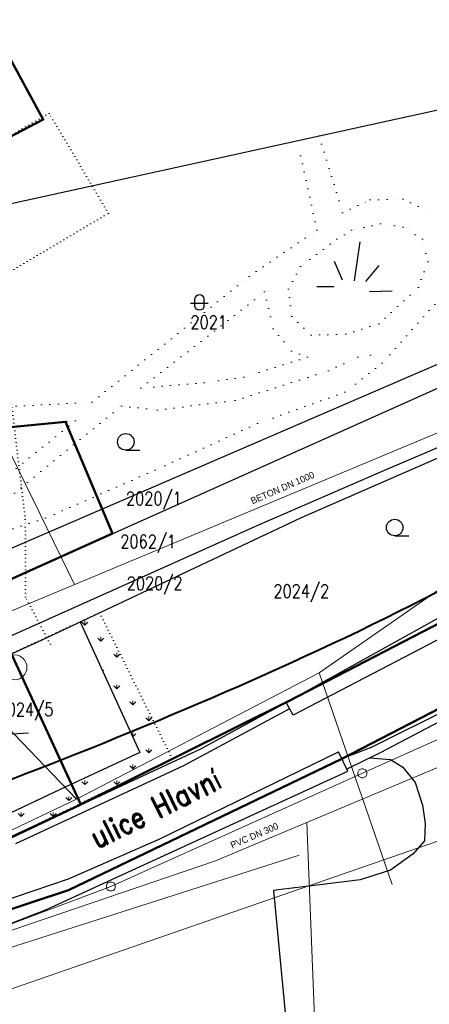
# Model space of a CAD drawing. Header units: millimetres. Extents: x 657207 to 1144608, y -1280639 to -942128.
# Tile 8 of 17: x 927719 to 973810, y -1160801 to -1049948. Entities that reach past the tile are written whole.
import ezdxf
from ezdxf.enums import TextEntityAlignment as Align

# ---------------------------------------------------------------- set-up
doc = ezdxf.new("R2010")
doc.units = ezdxf.units.MM
for name, pattern in [('DASHDOT', [0.5, 0.25, -0.125, 0, -0.125]), ('DOT2', [0.875, 0.125, -0.75]), ('Tečkovaná', [4.7625, 0, -4.7625])]:
    doc.linetypes.add(name, pattern=pattern)
for name, color, linetype, lineweight in [('hranice', 3, 'Continuous', 20), ('IN_C_OSA', 6, 'DASHDOT', 18), ('IN_C_TENKA', 7, 'Continuous', 18), ('IN_SRAFY', 13, 'Continuous', 9), ('OstElektroNNnadz', 232, '_EL_VEDENI_NN_NADZ', 13), ('OstKanDest', 32, '626B', 13), ('OstKanSplask', 34, 'KANALIZACE_SPLASKOVA_PODZ', 13), ('OstPlynNtl', 30, '633B', 13), ('OstSdelovaci', 216, 'EL_VEDENI_SLABOPROUD_PODZ', 13), ('OstVodPitna', 150, '616B', 13), ('Vrstva 34', 7, 'Continuous', 0)]:
    doc.layers.add(name, color=color, linetype=linetype, lineweight=lineweight)
doc.layers.add('IN_TEXT', color=7, linetype='Continuous')
doc.layers.add('KATASTR', color=251, linetype='Continuous')
doc.styles.add('Koty', font='romand.shx', dxfattribs={"width": 0.8})
doc.styles.add('Style-cs_Working', font='cs_Working.shx')
doc.linetypes.add('616B', pattern='A,5,-2,5,-5.5,[145,stn.shx,S=0.1,R=0,X=0,Y=0],-5.5,5,-2', length=30)
doc.linetypes.add('626B', pattern='A,5,-2,5,-5.5,[150,stn.shx,S=0.1,R=0,X=0,Y=0],-5.5,5,-2', length=30)
doc.linetypes.add('633B', pattern='A,5,-2,5,-5.5,[155,stn.shx,S=0.1,R=0,X=0,Y=0],-5.5,5,-2', length=30)
doc.linetypes.add('_EL_VEDENI_NN_NADZ', pattern='A,10,-15,[109,cadkon.shx,S=5,R=0,X=0,Y=0],-50,10,-10', length=95)
doc.linetypes.add('EL_VEDENI_SLABOPROUD_PODZ', pattern='A,35,-30,[116,cadkon.shx,S=5,R=0,X=0,Y=0],-35', length=100)
doc.linetypes.add('KANALIZACE_SPLASKOVA_PODZ', pattern='A,35,-15,[102,cadkon.shx,S=5,R=0,X=0,Y=5],-5,[102,cadkon.shx,S=5,R=0,X=20,Y=5],30,-15', length=100)
doc.linetypes.add('OCH_PASMO_PRUM_ZAVODU', pattern='A,17.5,[134,cadkon.shx,S=5,R=0,X=0,Y=-5],17.5,-10,0,-10', length=55)
doc.linetypes.add('PLYN_POTRUBI_ST_PODZ', pattern='A,35,-15,[113,cadkon.shx,S=5,R=0,X=0,Y=0],-50', length=100)

# ---------------------------------------------------------------- blocks, each defined once
blk = doc.blocks.new('Z620_2')
at = {"layer": 'Vrstva 34', "color": 32, "linetype": 'Continuous', "lineweight": 0}
for p, q in [((-0.5, 0.1), (-0.45, 0.25)), ((-0.5, -0.1), (-0.5, 0.1)), ((-0.45, 0.25), (-0.35, 0.4)), ((-0.35, 0.4), (-0.1, 0.5)), ((-0.1, 0.5), (0.1, 0.5)), ((0.1, 0.5), (0.35, 0.4)), ((0.35, 0.4), (0.45, 0.25)), ((0.45, 0.25), (0.5, 0.1)), ((0.5, 0.1), (0.5, -0.1)), ((-0.4, -0.35), (-0.5, -0.1)), ((-0.25, -0.45), (-0.4, -0.35)), ((-0.1, -0.5), (-0.25, -0.45)), ((0.1, -0.5), (-0.1, -0.5)), ((0.25, -0.45), (0.1, -0.5)), ((0.4, -0.35), (0.25, -0.45)), ((0.5, -0.1), (0.4, -0.35))]:
    blk.add_line(p, q, dxfattribs=at)

msp = doc.modelspace()

# ---------------------------------------------------------------- hatches: boundary and pattern name
at = {"layer": 'IN_SRAFY'}
h = msp.add_hatch(dxfattribs=at)
h.set_pattern_fill('GRASS', color=74, scale=100)
h.set_pattern_definition([(90, (692592, -1277962), (-1796.051, 1796.051), [476.25, -3115.852]), (45, (692592, -1277962), (-1796.051, 1796.051), [476.25, -2063.75]), (135, (692592, -1277962), (-1796.051, -1796.051), [476.25, -2063.75])])
h.paths.add_polyline_path([(915728.5, -1138297.4), (919504.1, -1144347.3), (923386.3, -1143215.1), (926606.3, -1142035.1), (933920.5, -1138495.5), (932887.7, -1136345.4), (925245.3, -1139911.4), (918538.8, -1125047.8), (914861.7, -1126706.9), (914669.9, -1132508)])
h.paths.add_polyline_path([(916244.6, -1131120.3), (916244.6, -1130259.8, -0.9407376), (917241.6, -1130259.8), (917241.6, -1131129.3, -0.87642233)], flags=16)
h.paths.add_polyline_path([(936706.2, -1116718.8), (934527.9, -1117745.6), (941240.4, -1132448.1), (932913.4, -1136333.5), (933921.9, -1138494.9), (944899.1, -1133182.6)])

# ---------------------------------------------------------------- linework, layer by layer
at = {"layer": 'hranice', "linetype": 'OCH_PASMO_PRUM_ZAVODU', "lineweight": 40, "ltscale": 100}
msp.add_spline([(775149.2, -1258898.6), (781910.2, -1250492.5), (784017, -1235686.6), (787323.3, -1220431.8), (793572.1, -1210466.6), (798895.4, -1196946.1), (822522.8, -1168774.6), (872842.7, -1148633.2), (891645.7, -1145653.8), (940184.8, -1130135.9), (987716.3, -1107160.6), (1005542.4, -1097245.3), (1035338, -1090317.6), (1058861.8, -1089414.3)], degree=3, dxfattribs=at)
at = {"layer": 'IN_C_OSA', "color": 4, "linetype": 'Continuous'}
msp.add_circle((927138, -1122865.3), 1400, dxfattribs=at)
at = {"layer": 'IN_C_TENKA', "color": 3, "linetype": 'DOT2', "lineweight": 20, "ltscale": 500}
for p, q in [((931031.1, -1060495.1), (916842.1, -1068702.1)), ((937701.1, -1071754.1), (931031.1, -1060495.1)), ((924041.1, -1079862.1), (937701.1, -1071754.1)), ((928350.1, -1106226.1), (926288.1, -1088886.1)), ((928375.1, -1114963.1), (928350.1, -1106226.1)), ((931168.1, -1120256.1), (928375.1, -1114963.1))]:
    msp.add_line(p, q, dxfattribs=at)
at = {"layer": 'IN_C_TENKA', "color": 165, "lineweight": 50}
msp.add_lwpolyline([(917716.7, -1037896.4), (930361.5, -1061195), (911950.6, -1070843.2), (921566.1, -1096326.8), (932883.7, -1095208.2), (938143.7, -1107810.3), (923532.7, -1114352.3), (934614.3, -1138300.6), (925353.5, -1142641.4), (880362.9, -1155762.1), (857823, -1163434.9), (838027.6, -1169542), (827413.9, -1174110), (809105.4, -1187752.7), (799028.6, -1208262.8), (790693, -1230922.1), (766136.3, -1222870.8), (747987.6, -1256642.3)], dxfattribs=at)
at = {"layer": 'IN_C_TENKA', "color": 8, "lineweight": 50}
for points in [[(777538.9, -1264708.1), (799028.6, -1208262.8), (808998, -1187971.3), (827413.9, -1174110), (838027.6, -1169542), (883731.3, -1154779.8), (923386.3, -1143215.1), (926823.2, -1141955.6), (933978.8, -1138616.9), (957973.3, -1126676.5), (989220.8, -1110513), (1004036.8, -1102235.8), (1015029.8, -1099123.1), (1027459.6, -1097163.8), (1057348.4, -1098564.3)], [(788589.2, -1264708.1), (814909.6, -1196309.7), (834225.5, -1182131.6), (865358.3, -1170572.9), (877777.1, -1166256.7), (933200.1, -1147948.5), (963964, -1133148.8), (1007364.1, -1110726.7), (1020204.9, -1107648.1), (1040562.2, -1107743.4), (1057348.4, -1108967.5)]]:
    msp.add_lwpolyline(points, dxfattribs=at)
at = {"layer": 'IN_C_TENKA', "color": 3, "linetype": 'DOT2', "lineweight": 20, "ltscale": 500}
msp.add_lwpolyline([(925871.2, -1121739.4), (936706.2, -1116718.8), (944899.1, -1133182.6), (925353.5, -1142641.4), (919504.1, -1144347.3), (915728.5, -1138297.4), (914669.9, -1132508), (914861.7, -1126706.9)], close=True, dxfattribs=at)
at = {"layer": 'IN_TEXT'}
msp.add_line((925661.6, -1130437.4), (928717.7, -1130237.8), dxfattribs=at)
at = {"layer": 'KATASTR'}
for p, q in [((917716.7, -1037896.4), (930361.5, -1061195)), ((901982.5, -1076067), (996323.5, -1055393.8)), ((930361.5, -1061195), (873576.9, -1090952.9)), ((965979.2, -1074958.5), (965358.4, -1079363)), ((963123.7, -1077129.7), (963992.8, -1079238.9)), ((966662, -1079425), (968151.9, -1077626)), ((881051.7, -1129179.3), (996323.5, -1079429.1)), ((961137.3, -1079983.3), (963061.6, -1079983.3)), ((967096.6, -1080541.6), (969641.7, -1080479.6)), ((864315.5, -1140866.6), (996323.5, -1081760.5)), ((968969.9, -1100606.1), (996323.5, -1088774.4)), ((959441.2, -1106002.4), (996323.5, -1089870.7)), ((939660.3, -1098404.9), (941233.5, -1098404.9)), ((954444.3, -1106889.1), (968969.9, -1100606.1)), ((930164.4, -1119802.3), (959441.2, -1106002.4)), ((904257, -1129380.3), (954444.3, -1106889.1)), ((996323.5, -1108494.5), (958475.6, -1128239.6)), ((969919.9, -1108052.1), (971493.1, -1108052.1)), ((957973.3, -1126676.5), (988779.9, -1109530.6)), ((934527.9, -1117745.6), (941240.4, -1132448.1)), ((907973.7, -1129814.8), (930164.4, -1119802.3)), ((926760.3, -1121327.4), (934617.5, -1138299)), ((967167.2, -1131942.8), (981207.7, -1124873)), ((980266.8, -1126197.5), (968265.8, -1132499)), ((948103.1, -1132026.6), (957973.3, -1126676.5)), ((958475.6, -1128239.6), (957706.6, -1126821)), ((958091.1, -1127530.3), (946169.3, -1133940.9)), ((941240.4, -1132448.1), (932913.4, -1136333.5)), ((940516.8, -1135566.3), (948103.1, -1132026.6)), ((943407.3, -1142215.7), (963588.5, -1132378.5)), ((964643.5, -1134542.8), (963588.5, -1132378.5)), ((967167.2, -1131942.8), (963964, -1133148.8)), ((968265.8, -1132499), (964533.9, -1134318.1)), ((946169.3, -1133940.9), (927229.3, -1142740.4)), ((967095.8, -1133069.3), (969463.1, -1133247.6)), ((969463.1, -1133247.6), (970849.2, -1134096.6)), ((930745.2, -1150126), (964643.5, -1134542.8)), ((970849.2, -1134096.6), (972235.3, -1135839.3)), ((925353.5, -1142641.4), (940516.8, -1135566.3)), ((972235.3, -1135839.3), (973040.2, -1138386.3)), ((932913.4, -1136333.5), (925245.3, -1139911.4)), ((973040.2, -1138386.3), (973355, -1140447.4)), ((973355, -1140447.4), (973267.1, -1142399.5)), ((933200.1, -1146675.8), (943407.3, -1142215.7)), ((973267.1, -1142399.5), (972009.5, -1143844.1)), ((972009.5, -1143844.1), (969443, -1145689)), ((969443, -1145689), (966020.9, -1146768.9)), ((906276, -1155762.1), (933200.1, -1146675.8)), ((962103.5, -1147263.9), (957155.1, -1147889.1)), ((966020.9, -1146768.9), (962103.5, -1147263.9)), ((957155.1, -1147889.1), (956291.1, -1147998.3)), ((956291.1, -1147998.3), (957797.1, -1164010)), ((916142.3, -1155762.1), (930745.2, -1150126))]:
    msp.add_line(p, q, dxfattribs=at)
at = {"layer": 'KATASTR', "linetype": 'Tečkovaná', "lineweight": 20, "ltscale": 200}
for p, q in [((961418.9, -1063042.5), (964056, -1071677.5)), ((961165, -1073638), (958961.2, -1063581.1)), ((964056, -1071677.5), (967154.2, -1070245.3)), ((967154.2, -1070245.3), (970832.7, -1070146.9)), ((970832.7, -1070146.9), (973952.9, -1071656.7)), ((968318, -1072946.4), (965067, -1073660.5)), ((970853.9, -1073299.7), (968318, -1072946.4)), ((953554.1, -1078853), (961165, -1073638)), ((965067, -1073660.5), (963410.9, -1074660.4)), ((973032.4, -1074660.4), (970853.9, -1073299.7)), ((963410.9, -1074660.4), (959326.2, -1077744.5)), ((973667.8, -1077200.2), (973032.4, -1074660.4)), ((972578.5, -1080103), (973667.8, -1077200.2)), ((959326.2, -1077744.5), (957964.7, -1080284.4)), ((935862.2, -1093016.5), (953554.1, -1078853)), ((941357.1, -1091432.3), (955282.9, -1080601.9)), ((955282.9, -1080601.9), (956237.5, -1084754.5)), ((957964.7, -1080284.4), (958327.8, -1083368.5)), ((968130.8, -1084184.9), (972578.5, -1080103)), ((974445.6, -1081995.9), (968495.9, -1088622.4)), ((958327.8, -1083368.5), (960506.2, -1085454.8)), ((956237.5, -1084754.5), (958315.1, -1087279.7)), ((964409.3, -1085364.1), (968130.8, -1084184.9)), ((960506.2, -1085454.8), (964409.3, -1085364.1)), ((958315.1, -1087279.7), (960112, -1087953.1)), ((960112, -1087953.1), (952924.5, -1090197.7)), ((962463.2, -1089487.1), (965779.5, -1087945.8)), ((965779.5, -1087945.8), (967190.4, -1087704.4)), ((967190.4, -1087704.4), (968952.8, -1088113.5)), ((951960.1, -1092838.8), (962463.2, -1089487.1)), ((968495.9, -1088622.4), (964294.1, -1091897.7)), ((952924.5, -1090197.7), (948488.5, -1090815)), ((948488.5, -1090815), (941357.1, -1091432.3)), ((964294.1, -1091897.7), (954461.8, -1095425)), ((943222.3, -1093897.3), (951960.1, -1092838.8)), ((919747.3, -1109248.9), (939162.3, -1093456.2)), ((920663.3, -1093833.1), (935862.2, -1093016.5)), ((939162.3, -1093456.2), (943222.3, -1093897.3)), ((933981.7, -1095099.6), (918252.4, -1096654.3)), ((933981.7, -1095099.6), (920413, -1106068.5)), ((954461.8, -1095425), (942959.1, -1100667.8)), ((942959.1, -1100667.8), (930612, -1106081.4)), ((930612, -1106081.4), (925321.3, -1107818.3))]:
    msp.add_line(p, q, dxfattribs=at)
at = {"layer": 'KATASTR'}
msp.add_lwpolyline([(946946.1, -1081856.9), (948940, -1081856.9)], dxfattribs=at)
msp.add_lwpolyline([(947444.9, -1081358.7, -0.9407376), (948441.8, -1081358.7), (948441.8, -1082228.2, -0.87642233), (947444.9, -1082219.2), (947444.9, -1081358.7)], format="xyb", dxfattribs=at)
for centre in [(939660.3, -1097475.9), (969919.9, -1107123.1)]:
    msp.add_circle(centre, 929, dxfattribs=at)
at = {"layer": 'OstElektroNNnadz', "ltscale": 100}
for p, q in [((934104.4, -1137724), (897519.3, -1099472.2)), ((961401.6, -1123466.4), (987054.8, -1105686.5)), ((934104.4, -1137724), (961401.6, -1123466.4)), ((961401.6, -1123466.4), (969616.3, -1147305.8)), ((924838.1, -1142110.1), (934104.4, -1137724))]:
    msp.add_line(p, q, dxfattribs=at)
at = {"layer": 'OstKanDest', "ltscale": 500}
for p, q in [((868871.7, -1140709.4), (1046784.5, -1066320.2)), ((913737.2, -1072383.4), (933885, -1113525.9))]:
    msp.add_line(p, q, dxfattribs=at)
at = {"layer": 'OstKanSplask', "ltscale": 100}
for p, q in [((966275.2, -1134789.4), (994570.2, -1122041.4)), ((937980.2, -1147537.4), (966275.2, -1134789.4)), ((922527.2, -1153319.4), (937980.2, -1147537.4))]:
    msp.add_line(p, q, dxfattribs=at)
at = {"layer": 'OstPlynNtl', "linetype": 'PLYN_POTRUBI_ST_PODZ', "ltscale": 100}
msp.add_line((880865.5, -1174985.5), (1026982.9, -1124299.3), dxfattribs=at)
at = {"layer": 'OstSdelovaci', "ltscale": 100}
msp.add_line((850618.4, -1178738.9), (959161.4, -1144025.4), dxfattribs=at)
at = {"layer": 'OstVodPitna', "ltscale": 500}
for p, q in [((949756.6, -1144654.1), (989875.5, -1127769.2)), ((960047.5, -1140322.9), (962074.4, -1193372.2)), ((919730.7, -1154856.9), (949756.6, -1144654.1))]:
    msp.add_line(p, q, dxfattribs=at)

# ---------------------------------------------------------------- block references
at = {"layer": 'OstKanSplask', "ltscale": 100, "xscale": 1000, "yscale": 1000, "zscale": 1000}
msp.add_blockref('Z620_2', (966275.2, -1134789.4), dxfattribs=at)
at = {"layer": 'Vrstva 34', "color": 32, "linetype": 'Continuous', "lineweight": 0, "xscale": 1000, "yscale": 1000, "zscale": 1000}
msp.add_blockref('Z620_2', (937980.2, -1147537.4), dxfattribs=at)

# ---------------------------------------------------------------- texts
at = {"layer": 'IN_TEXT', "insert": (935318, -1141102.1), "char_height": 2500, "width": 19977.373, "attachment_point": 1, "rotation": 26.238648, "style": 'Koty'}
msp.add_mtext('ulice Hlavní', dxfattribs=at)
at = {"layer": 'KATASTR', "char_height": 1500, "width": 486.766, "attachment_point": 1, "style": 'Koty'}
for s, insert in [('2021', (946932.6, -1083256.4)), ('2062/1', (939040.1, -1107953.4)), ('2024/5', (925235.9, -1126854.2))]:
    msp.add_mtext(s, dxfattribs=dict(at, insert=insert))
at = {"layer": 'KATASTR', "char_height": 1500, "attachment_point": 1, "style": 'Koty'}
for s, insert in [('2020/1', (939678.3, -1103107.2)), ('2020/2', (939766.6, -1112655.7)), ('2024/2', (956271.1, -1113522.5))]:
    msp.add_mtext(s, dxfattribs=dict(at, insert=insert))
at = {"layer": 'Vrstva 34', "color": 32, "linetype": 'Continuous', "lineweight": 13, "style": 'Style-cs_Working'}
for s, height, p in [('BETON DN 1000', 749.994, (957297, -1102648.3)), ('PVC DN 300', 749.99, (954121.4, -1141797.5))]:
    msp.add_text(s, height=height, rotation=23.326666, dxfattribs=at).set_placement(p, align=Align.MIDDLE_CENTER)

doc.saveas('drawing.dxf')
